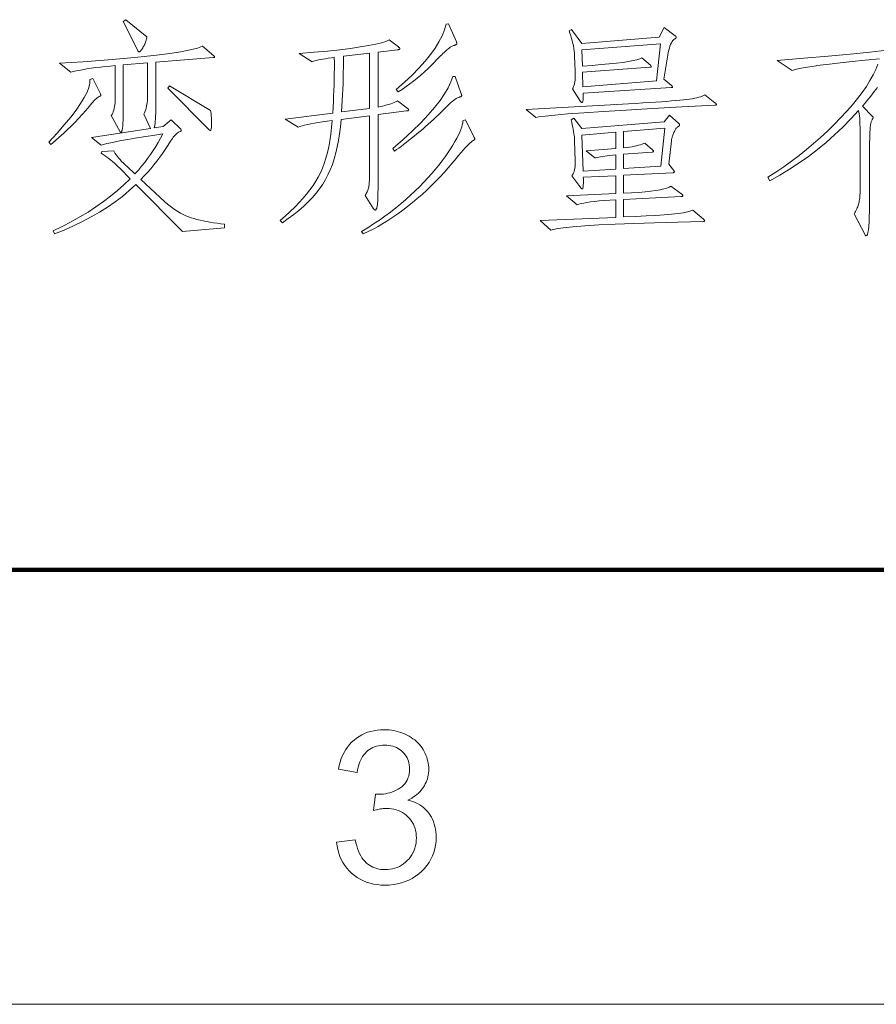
# Model space of a CAD drawing. Extents: x 0 to 1189, y 0 to 841.
# Tile 51 of 132: x 177 to 197, y 10 to 33. Entities that reach past the tile are written whole.
import ezdxf

# ---------------------------------------------------------------- set-up
doc = ezdxf.new("R2010")
doc.units = 0

msp = doc.modelspace()

# ---------------------------------------------------------------- linework, layer by layer
at = {"color": 7, "lineweight": 100}
msp.add_line((20, 20), (1169, 20), dxfattribs=at)
at = {"color": 7, "lineweight": 13}
msp.add_line((10, 10), (1179, 10), dxfattribs=at)
for points in [[(180.262, 32.266), (180.258, 32.242), (180.252, 32.218), (180.246, 32.194), (180.239, 32.171), (180.231, 32.147), (180.222, 32.124), (180.212, 32.101), (180.202, 32.079), (180.19, 32.056), (180.178, 32.034), (180.166, 32.013), (180.154, 31.994), (180.144, 31.977), (180.134, 31.963), (180.125, 31.951), (180.116, 31.941), (180.109, 31.933), (180.102, 31.928), (180.096, 31.924), (180.091, 31.923), (180.086, 31.923), (180.082, 31.924), (180.077, 31.926), (180.073, 31.928), (180.069, 31.931), (180.065, 31.934), (180.062, 31.939), (180.058, 31.943), (180.055, 31.949), (180.051, 31.955), (179.719, 32.62), (179.777, 32.662)], [(187.384, 32.155), (187.386, 32.15), (187.388, 32.145), (187.389, 32.14), (187.391, 32.135), (187.392, 32.13), (187.393, 32.126), (187.393, 32.121), (187.394, 32.116), (187.394, 32.112), (187.394, 32.108), (187.394, 32.104), (187.392, 32.1), (187.389, 32.096), (187.384, 32.092), (187.379, 32.088), (187.372, 32.084), (187.363, 32.081), (187.354, 32.077), (187.343, 32.074), (187.331, 32.071), (187.318, 32.067), (187.304, 32.062), (187.29, 32.055), (187.274, 32.047), (187.258, 32.038), (187.242, 32.027), (187.224, 32.015), (187.206, 32.002), (187.187, 31.987), (187.167, 31.971), (187.146, 31.953), (187.124, 31.932), (187.099, 31.909), (187.073, 31.884), (187.045, 31.857), (187.015, 31.827), (186.983, 31.795), (186.95, 31.761), (186.914, 31.724), (186.877, 31.686), (186.802, 31.608), (186.725, 31.533), (186.647, 31.46), (186.566, 31.388), (186.484, 31.319), (186.399, 31.251), (186.313, 31.185), (186.225, 31.121), (186.135, 31.059), (186.043, 30.999), (186.001, 31.057), (186.192, 31.225), (186.366, 31.389), (186.523, 31.55), (186.663, 31.706), (186.786, 31.858), (186.892, 32.007), (186.981, 32.151), (187.053, 32.292), (187.108, 32.429), (187.146, 32.562), (187.204, 32.567)], [(192.42, 32.293), (192.424, 32.289), (192.428, 32.286), (192.431, 32.283), (192.434, 32.28), (192.436, 32.276), (192.438, 32.273), (192.439, 32.269), (192.44, 32.266), (192.441, 32.262), (192.441, 32.258), (192.441, 32.255), (192.44, 32.251), (192.438, 32.247), (192.436, 32.243), (192.433, 32.239), (192.43, 32.235), (192.426, 32.231), (192.421, 32.227), (192.416, 32.223), (192.41, 32.219), (192.388, 32.204), (192.367, 32.183), (192.348, 32.158), (192.33, 32.128), (192.313, 32.093), (192.297, 32.053), (192.283, 32.008), (192.269, 31.959), (192.257, 31.904), (192.246, 31.844), (192.156, 31.295), (192.336, 31.147), (192.34, 31.143), (192.343, 31.139), (192.346, 31.135), (192.349, 31.131), (192.351, 31.128), (192.353, 31.125), (192.355, 31.121), (192.356, 31.118), (192.357, 31.115), (192.357, 31.113), (192.356, 31.11), (192.355, 31.108), (192.354, 31.106), (192.352, 31.104), (192.349, 31.103), (192.345, 31.102), (192.341, 31.101), (192.336, 31.1), (192.331, 31.1), (192.325, 31.1), (190.298, 30.973), (190.3, 30.932), (190.3, 30.895), (190.3, 30.862), (190.299, 30.834), (190.297, 30.811), (190.293, 30.791), (190.289, 30.776), (190.284, 30.765), (190.278, 30.759), (190.271, 30.756), (190.268, 30.757), (190.265, 30.757), (190.262, 30.759), (190.259, 30.761), (190.256, 30.763), (190.253, 30.766), (190.249, 30.769), (190.246, 30.773), (190.243, 30.778), (190.24, 30.783), (190.055, 31.068), (190.069, 31.094), (190.081, 31.123), (190.092, 31.156), (190.101, 31.192), (190.108, 31.232), (190.113, 31.274), (190.117, 31.321), (190.119, 31.37), (190.12, 31.423), (190.118, 31.48), (190.103, 31.833), (190.098, 31.888), (190.092, 31.944), (190.085, 32), (190.075, 32.057), (190.063, 32.114), (190.049, 32.172), (190.034, 32.231), (190.016, 32.289), (189.997, 32.349), (189.976, 32.409), (190.029, 32.435), (190.266, 32.113), (192.051, 32.261), (192.167, 32.483)], [(186.254, 30.624), (186.26, 30.62), (186.266, 30.616), (186.27, 30.612), (186.274, 30.608), (186.278, 30.604), (186.281, 30.6), (186.283, 30.596), (186.285, 30.592), (186.286, 30.589), (186.286, 30.585), (186.285, 30.581), (186.284, 30.578), (186.282, 30.575), (186.278, 30.572), (186.274, 30.57), (186.269, 30.567), (186.263, 30.565), (186.255, 30.564), (186.247, 30.562), (186.238, 30.561), (185.584, 30.477), (185.584, 29.094), (185.584, 28.975), (185.583, 28.867), (185.582, 28.77), (185.58, 28.683), (185.578, 28.606), (185.576, 28.54), (185.573, 28.484), (185.57, 28.438), (185.567, 28.403), (185.563, 28.378), (185.558, 28.36), (185.554, 28.343), (185.55, 28.328), (185.546, 28.316), (185.541, 28.305), (185.537, 28.296), (185.533, 28.289), (185.529, 28.284), (185.525, 28.282), (185.52, 28.281), (185.516, 28.281), (185.512, 28.282), (185.508, 28.283), (185.503, 28.286), (185.499, 28.288), (185.495, 28.292), (185.491, 28.296), (185.487, 28.301), (185.482, 28.306), (185.478, 28.312), (185.283, 28.613), (185.296, 28.633), (185.308, 28.654), (185.319, 28.675), (185.33, 28.697), (185.339, 28.719), (185.347, 28.741), (185.354, 28.764), (185.361, 28.787), (185.366, 28.811), (185.37, 28.835), (185.373, 28.861), (185.377, 28.891), (185.379, 28.925), (185.382, 28.962), (185.384, 29.004), (185.385, 29.049), (185.387, 29.098), (185.388, 29.151), (185.388, 29.207), (185.388, 29.268), (185.388, 30.45), (184.729, 30.366), (184.714, 30.199), (184.696, 30.038), (184.672, 29.884), (184.644, 29.736), (184.61, 29.595), (184.572, 29.46), (184.53, 29.331), (184.482, 29.209), (184.429, 29.092), (184.372, 28.983), (184.309, 28.877), (184.237, 28.772), (184.158, 28.669), (184.071, 28.568), (183.976, 28.468), (183.873, 28.369), (183.762, 28.272), (183.643, 28.177), (183.517, 28.083), (183.382, 27.99), (183.33, 28.043), (183.449, 28.146), (183.56, 28.248), (183.665, 28.35), (183.763, 28.451), (183.854, 28.55), (183.938, 28.65), (184.015, 28.748), (184.085, 28.845), (184.147, 28.942), (184.203, 29.038), (184.254, 29.137), (184.3, 29.243), (184.342, 29.356), (184.381, 29.476), (184.415, 29.602), (184.446, 29.736), (184.472, 29.876), (184.495, 30.024), (184.513, 30.178), (184.528, 30.339), (184.413, 30.325), (184.306, 30.31), (184.207, 30.295), (184.116, 30.279), (184.033, 30.264), (183.958, 30.249), (183.892, 30.233), (183.834, 30.218), (183.783, 30.202), (183.741, 30.186), (183.446, 30.376), (184.538, 30.514), (184.546, 30.645), (184.553, 30.776), (184.56, 30.906), (184.565, 31.036), (184.569, 31.164), (184.572, 31.292), (184.574, 31.419), (184.576, 31.546), (184.576, 31.671), (184.575, 31.796), (184.503, 31.786), (184.435, 31.775), (184.372, 31.765), (184.314, 31.755), (184.26, 31.745), (184.211, 31.735), (184.167, 31.725), (184.128, 31.715), (184.093, 31.706), (184.063, 31.696), (183.768, 31.881), (184.108, 31.911), (184.418, 31.941), (184.699, 31.971), (184.95, 32.002), (185.172, 32.034), (185.364, 32.066), (185.527, 32.098), (185.66, 32.131), (185.763, 32.164), (185.837, 32.198), (186.048, 32.034), (186.055, 32.029), (186.062, 32.024), (186.067, 32.019), (186.072, 32.015), (186.076, 32.01), (186.079, 32.006), (186.082, 32.002), (186.084, 31.998), (186.085, 31.995), (186.085, 31.992), (186.085, 31.989), (186.083, 31.986), (186.08, 31.983), (186.077, 31.981), (186.072, 31.979), (186.066, 31.976), (186.059, 31.975), (186.051, 31.973), (186.042, 31.972), (186.032, 31.971), (185.584, 31.918), (185.584, 30.651), (185.636, 30.662), (185.686, 30.673), (185.735, 30.686), (185.782, 30.699), (185.828, 30.713), (185.872, 30.727), (185.914, 30.743), (185.955, 30.759), (185.995, 30.776), (186.032, 30.793)], [(182.052, 27.869), (181.081, 27.79), (180.009, 28.867), (179.857, 28.729), (179.698, 28.596), (179.53, 28.469), (179.354, 28.348), (179.171, 28.232), (178.98, 28.121), (178.78, 28.015), (178.573, 27.915), (178.358, 27.821), (178.135, 27.732), (178.103, 27.8), (178.317, 27.903), (178.522, 28.01), (178.72, 28.121), (178.909, 28.235), (179.09, 28.353), (179.264, 28.475), (179.429, 28.6), (179.587, 28.729), (179.736, 28.862), (179.877, 28.998), (179.64, 29.241), (179.598, 29.282), (179.557, 29.321), (179.515, 29.359), (179.472, 29.396), (179.43, 29.431), (179.387, 29.466), (179.344, 29.499), (179.3, 29.53), (179.256, 29.561), (179.212, 29.59), (179.228, 29.632), (179.502, 29.643), (179.517, 29.613), (179.535, 29.582), (179.557, 29.549), (179.583, 29.515), (179.612, 29.479), (179.645, 29.441), (179.681, 29.402), (179.722, 29.36), (179.766, 29.318), (179.814, 29.273), (179.988, 29.115), (180.066, 29.201), (180.14, 29.288), (180.212, 29.377), (180.28, 29.467), (180.346, 29.558), (180.408, 29.651), (180.467, 29.744), (180.523, 29.839), (180.577, 29.936), (180.627, 30.033), (180.397, 29.998), (180.187, 29.965), (179.996, 29.935), (179.825, 29.906), (179.674, 29.879), (179.542, 29.854), (179.43, 29.831), (179.338, 29.81), (179.265, 29.791), (179.212, 29.775), (178.99, 29.954), (180.347, 30.16), (180.194, 30.487), (180.21, 30.521), (180.224, 30.555), (180.237, 30.592), (180.248, 30.629), (180.257, 30.668), (180.265, 30.708), (180.271, 30.75), (180.275, 30.793), (180.277, 30.837), (180.278, 30.883), (180.278, 31.67), (179.719, 31.622), (179.719, 30.741), (179.719, 30.643), (179.718, 30.555), (179.717, 30.475), (179.716, 30.403), (179.714, 30.34), (179.712, 30.285), (179.71, 30.239), (179.707, 30.202), (179.704, 30.173), (179.7, 30.152), (179.697, 30.136), (179.693, 30.123), (179.689, 30.11), (179.686, 30.1), (179.682, 30.091), (179.679, 30.083), (179.676, 30.077), (179.672, 30.073), (179.669, 30.071), (179.666, 30.07), (179.663, 30.07), (179.66, 30.071), (179.657, 30.071), (179.655, 30.072), (179.653, 30.073), (179.651, 30.074), (179.649, 30.075), (179.647, 30.077), (179.646, 30.079), (179.645, 30.081), (179.444, 30.456), (179.461, 30.482), (179.477, 30.512), (179.49, 30.545), (179.502, 30.581), (179.512, 30.619), (179.52, 30.661), (179.526, 30.705), (179.53, 30.753), (179.533, 30.803), (179.534, 30.857), (179.534, 31.606), (179.416, 31.596), (179.302, 31.585), (179.192, 31.573), (179.085, 31.559), (178.981, 31.544), (178.881, 31.528), (178.784, 31.511), (178.691, 31.493), (178.601, 31.474), (178.515, 31.453), (178.251, 31.659), (178.791, 31.695), (179.283, 31.732), (179.729, 31.77), (180.129, 31.808), (180.482, 31.847), (180.788, 31.886), (181.047, 31.926), (181.26, 31.967), (181.426, 32.008), (181.545, 32.05), (181.804, 31.833), (181.807, 31.83), (181.81, 31.827), (181.812, 31.824), (181.814, 31.821), (181.816, 31.818), (181.817, 31.815), (181.818, 31.812), (181.819, 31.81), (181.82, 31.807), (181.82, 31.804), (181.819, 31.802), (181.818, 31.8), (181.817, 31.798), (181.815, 31.796), (181.812, 31.794), (181.808, 31.793), (181.804, 31.792), (181.799, 31.792), (181.794, 31.791), (181.788, 31.791), (180.468, 31.686), (180.468, 30.767), (180.468, 30.675), (180.467, 30.589), (180.465, 30.512), (180.462, 30.441), (180.459, 30.378), (180.455, 30.322), (180.45, 30.273), (180.445, 30.231), (180.438, 30.197), (180.431, 30.17), (180.637, 30.202), (180.822, 30.355), (181.044, 30.139), (181.046, 30.137), (181.048, 30.134), (181.049, 30.132), (181.05, 30.13), (181.052, 30.128), (181.053, 30.125), (181.053, 30.123), (181.054, 30.12), (181.054, 30.118), (181.054, 30.115), (181.054, 30.112), (181.053, 30.11), (181.052, 30.107), (181.051, 30.105), (181.049, 30.102), (181.047, 30.1), (181.044, 30.098), (181.041, 30.096), (181.037, 30.093), (181.033, 30.091), (181.009, 30.079), (180.985, 30.065), (180.962, 30.049), (180.939, 30.03), (180.916, 30.008), (180.893, 29.984), (180.871, 29.958), (180.849, 29.929), (180.827, 29.898), (180.806, 29.864), (180.747, 29.77), (180.686, 29.677), (180.623, 29.585), (180.558, 29.495), (180.491, 29.406), (180.422, 29.319), (180.351, 29.233), (180.277, 29.148), (180.202, 29.065), (180.125, 28.983), (180.679, 28.471), (180.738, 28.418), (180.797, 28.37), (180.856, 28.324), (180.916, 28.283), (180.976, 28.244), (181.036, 28.209), (181.098, 28.178), (181.159, 28.15), (181.221, 28.125), (181.284, 28.104), (181.348, 28.085), (181.415, 28.066), (181.485, 28.049), (181.558, 28.033), (181.633, 28.017), (181.711, 28.003), (181.792, 27.989), (181.876, 27.976), (181.963, 27.964), (182.052, 27.953)], [(192.082, 32.103), (190.266, 31.965), (190.282, 31.596), (190.509, 31.611), (190.715, 31.627), (190.902, 31.644), (191.068, 31.662), (191.215, 31.68), (191.342, 31.7), (191.449, 31.72), (191.536, 31.741), (191.602, 31.763), (191.649, 31.786), (191.85, 31.612), (191.853, 31.609), (191.856, 31.607), (191.858, 31.605), (191.86, 31.602), (191.862, 31.6), (191.863, 31.597), (191.864, 31.594), (191.865, 31.591), (191.866, 31.588), (191.866, 31.585), (191.865, 31.582), (191.865, 31.58), (191.863, 31.577), (191.861, 31.575), (191.858, 31.573), (191.854, 31.572), (191.85, 31.571), (191.845, 31.57), (191.84, 31.57), (191.834, 31.569), (190.287, 31.453), (190.293, 31.115), (191.987, 31.253)], [(185.388, 30.619), (185.388, 31.891), (184.787, 31.823), (184.786, 31.697), (184.785, 31.57), (184.782, 31.443), (184.779, 31.316), (184.775, 31.188), (184.769, 31.059), (184.763, 30.93), (184.756, 30.801), (184.748, 30.671), (184.739, 30.54)], [(179.196, 30.957), (179.197, 30.954), (179.198, 30.951), (179.199, 30.947), (179.199, 30.944), (179.2, 30.941), (179.201, 30.937), (179.201, 30.934), (179.201, 30.93), (179.201, 30.926), (179.201, 30.923), (179.201, 30.919), (179.201, 30.916), (179.199, 30.913), (179.198, 30.91), (179.196, 30.908), (179.194, 30.905), (179.191, 30.903), (179.188, 30.902), (179.184, 30.9), (179.18, 30.899), (179.163, 30.892), (179.143, 30.881), (179.122, 30.867), (179.1, 30.849), (179.076, 30.828), (179.05, 30.803), (179.023, 30.774), (178.994, 30.742), (178.964, 30.706), (178.932, 30.667), (178.855, 30.573), (178.775, 30.481), (178.693, 30.39), (178.609, 30.301), (178.522, 30.213), (178.432, 30.126), (178.341, 30.04), (178.246, 29.955), (178.15, 29.872), (178.051, 29.79), (178.008, 29.843), (178.196, 30.048), (178.363, 30.239), (178.51, 30.416), (178.635, 30.581), (178.739, 30.731), (178.823, 30.869), (178.886, 30.993), (178.927, 31.103), (178.948, 31.201), (178.948, 31.284), (179.022, 31.305)], [(187.495, 30.957), (187.497, 30.953), (187.499, 30.949), (187.5, 30.944), (187.501, 30.94), (187.503, 30.936), (187.504, 30.932), (187.504, 30.927), (187.505, 30.923), (187.505, 30.919), (187.505, 30.915), (187.505, 30.911), (187.504, 30.907), (187.501, 30.903), (187.499, 30.9), (187.495, 30.896), (187.49, 30.893), (187.485, 30.89), (187.478, 30.888), (187.471, 30.885), (187.463, 30.883), (187.438, 30.875), (187.41, 30.862), (187.38, 30.846), (187.349, 30.825), (187.315, 30.8), (187.278, 30.771), (187.24, 30.738), (187.2, 30.701), (187.157, 30.659), (187.112, 30.614), (187.065, 30.566), (187.016, 30.517), (186.964, 30.467), (186.911, 30.416), (186.855, 30.364), (186.797, 30.311), (186.736, 30.257), (186.674, 30.202), (186.609, 30.146), (186.542, 30.089), (186.475, 30.032), (186.41, 29.978), (186.346, 29.927), (186.285, 29.878), (186.226, 29.832), (186.168, 29.788), (186.113, 29.747), (186.06, 29.708), (186.008, 29.671), (185.959, 29.637), (185.922, 29.695), (186.157, 29.903), (186.37, 30.101), (186.562, 30.29), (186.732, 30.47), (186.881, 30.64), (187.008, 30.801), (187.113, 30.953), (187.197, 31.096), (187.259, 31.229), (187.299, 31.353), (187.357, 31.353)], [(181.73, 30.572), (181.734, 30.538), (181.738, 30.505), (181.741, 30.474), (181.744, 30.444), (181.746, 30.416), (181.748, 30.389), (181.749, 30.364), (181.75, 30.34), (181.751, 30.318), (181.751, 30.297), (181.751, 30.262), (181.75, 30.231), (181.748, 30.203), (181.746, 30.179), (181.743, 30.159), (181.74, 30.142), (181.736, 30.129), (181.731, 30.12), (181.725, 30.114), (181.719, 30.112), (181.718, 30.113), (181.717, 30.113), (181.715, 30.114), (181.714, 30.115), (181.712, 30.116), (181.709, 30.118), (181.707, 30.12), (181.704, 30.123), (181.701, 30.125), (181.698, 30.128), (180.748, 31.089), (180.785, 31.142)], [(193.333, 30.751), (193.339, 30.747), (193.345, 30.743), (193.349, 30.739), (193.354, 30.735), (193.357, 30.731), (193.36, 30.727), (193.362, 30.723), (193.364, 30.719), (193.365, 30.715), (193.365, 30.712), (193.365, 30.708), (193.364, 30.705), (193.362, 30.702), (193.359, 30.7), (193.356, 30.698), (193.352, 30.696), (193.347, 30.695), (193.341, 30.694), (193.335, 30.693), (193.328, 30.693), (192.573, 30.653), (191.895, 30.616), (191.292, 30.581), (190.766, 30.549), (190.316, 30.519), (189.943, 30.492), (189.645, 30.467), (189.424, 30.445), (189.279, 30.425), (189.21, 30.408), (188.989, 30.593), (191.343, 30.725), (191.514, 30.735), (191.676, 30.745), (191.827, 30.755), (191.968, 30.765), (192.099, 30.774), (192.221, 30.783), (192.332, 30.792), (192.433, 30.801), (192.524, 30.809), (192.605, 30.817), (192.678, 30.825), (192.746, 30.834), (192.809, 30.844), (192.866, 30.854), (192.918, 30.865), (192.964, 30.877), (193.005, 30.889), (193.041, 30.902), (193.071, 30.916), (193.096, 30.931)], [(193.069, 28.069), (193.074, 28.065), (193.079, 28.061), (193.083, 28.057), (193.086, 28.053), (193.089, 28.05), (193.092, 28.046), (193.093, 28.042), (193.095, 28.039), (193.096, 28.036), (193.096, 28.032), (193.095, 28.029), (193.094, 28.027), (193.092, 28.024), (193.09, 28.022), (193.087, 28.021), (193.082, 28.019), (193.078, 28.018), (193.072, 28.017), (193.066, 28.017), (193.059, 28.017), (192.476, 28.004), (191.944, 27.99), (191.465, 27.975), (191.037, 27.957), (190.661, 27.939), (190.337, 27.918), (190.064, 27.896), (189.844, 27.873), (189.676, 27.848), (189.559, 27.821), (189.311, 28.043), (191.053, 28.112), (191.053, 28.518), (190.914, 28.509), (190.786, 28.5), (190.669, 28.49), (190.564, 28.479), (190.469, 28.468), (190.386, 28.456), (190.314, 28.443), (190.254, 28.43), (190.204, 28.416), (190.166, 28.402), (189.918, 28.608), (191.053, 28.661), (191.053, 29.072), (190.303, 29.035), (190.305, 28.984), (190.305, 28.939), (190.305, 28.898), (190.304, 28.863), (190.302, 28.834), (190.299, 28.809), (190.295, 28.79), (190.29, 28.777), (190.284, 28.769), (190.277, 28.766), (190.275, 28.766), (190.272, 28.767), (190.269, 28.769), (190.267, 28.77), (190.264, 28.773), (190.26, 28.776), (190.257, 28.779), (190.253, 28.783), (190.249, 28.788), (190.245, 28.793), (190.039, 29.072), (190.056, 29.094), (190.071, 29.118), (190.084, 29.145), (190.095, 29.175), (190.104, 29.208), (190.111, 29.244), (190.116, 29.283), (190.119, 29.324), (190.12, 29.368), (190.118, 29.416), (190.103, 29.88), (190.101, 29.918), (190.098, 29.958), (190.093, 30), (190.087, 30.045), (190.08, 30.091), (190.072, 30.14), (190.062, 30.19), (190.05, 30.243), (190.037, 30.298), (190.023, 30.355), (190.087, 30.392), (190.271, 30.155), (192.167, 30.313), (192.288, 30.461), (192.499, 30.276), (192.503, 30.272), (192.507, 30.268), (192.51, 30.264), (192.513, 30.26), (192.515, 30.256), (192.517, 30.252), (192.518, 30.248), (192.52, 30.244), (192.52, 30.24), (192.52, 30.236), (192.52, 30.233), (192.519, 30.229), (192.517, 30.225), (192.514, 30.221), (192.51, 30.217), (192.505, 30.213), (192.5, 30.209), (192.493, 30.205), (192.486, 30.201), (192.478, 30.197), (192.47, 30.192), (192.461, 30.185), (192.452, 30.176), (192.443, 30.166), (192.435, 30.154), (192.426, 30.14), (192.416, 30.125), (192.407, 30.107), (192.398, 30.088), (192.388, 30.067), (192.379, 30.046), (192.371, 30.025), (192.363, 30.005), (192.356, 29.985), (192.35, 29.965), (192.345, 29.946), (192.34, 29.928), (192.336, 29.91), (192.333, 29.892), (192.33, 29.875), (192.272, 29.336), (192.383, 29.194), (192.386, 29.189), (192.389, 29.184), (192.391, 29.179), (192.393, 29.175), (192.395, 29.171), (192.396, 29.167), (192.398, 29.163), (192.398, 29.16), (192.399, 29.157), (192.399, 29.154), (192.399, 29.152), (192.397, 29.149), (192.396, 29.147), (192.393, 29.146), (192.39, 29.144), (192.386, 29.143), (192.381, 29.142), (192.375, 29.142), (192.369, 29.141), (192.362, 29.141), (191.232, 29.083), (191.232, 28.666), (191.413, 28.676), (191.578, 28.688), (191.727, 28.701), (191.859, 28.715), (191.975, 28.731), (192.075, 28.748), (192.159, 28.766), (192.227, 28.786), (192.279, 28.807), (192.314, 28.83), (192.568, 28.65), (192.573, 28.646), (192.577, 28.642), (192.581, 28.638), (192.585, 28.634), (192.588, 28.63), (192.59, 28.626), (192.592, 28.622), (192.593, 28.618), (192.594, 28.614), (192.594, 28.61), (192.594, 28.607), (192.593, 28.604), (192.591, 28.601), (192.588, 28.599), (192.585, 28.597), (192.581, 28.595), (192.576, 28.594), (192.571, 28.593), (192.564, 28.592), (192.557, 28.592), (191.232, 28.523), (191.232, 28.122), (191.502, 28.132), (191.747, 28.144), (191.968, 28.156), (192.164, 28.17), (192.336, 28.186), (192.483, 28.202), (192.605, 28.22), (192.704, 28.239), (192.777, 28.259), (192.827, 28.281)], [(187.796, 29.949), (187.798, 29.946), (187.799, 29.942), (187.801, 29.939), (187.802, 29.936), (187.804, 29.933), (187.805, 29.93), (187.805, 29.927), (187.806, 29.923), (187.806, 29.92), (187.806, 29.917), (187.806, 29.914), (187.805, 29.91), (187.803, 29.907), (187.8, 29.904), (187.797, 29.9), (187.793, 29.896), (187.788, 29.892), (187.783, 29.888), (187.776, 29.884), (187.769, 29.88), (187.747, 29.866), (187.722, 29.847), (187.692, 29.821), (187.659, 29.789), (187.621, 29.751), (187.58, 29.707), (187.536, 29.656), (187.487, 29.6), (187.435, 29.537), (187.379, 29.468), (187.289, 29.358), (187.196, 29.25), (187.102, 29.144), (187.005, 29.04), (186.905, 28.937), (186.804, 28.836), (186.7, 28.738), (186.593, 28.641), (186.484, 28.545), (186.373, 28.452), (186.26, 28.362), (186.148, 28.275), (186.035, 28.193), (185.922, 28.115), (185.809, 28.041), (185.695, 27.971), (185.582, 27.905), (185.468, 27.843), (185.355, 27.785), (185.241, 27.732), (185.204, 27.79), (185.343, 27.875), (185.479, 27.962), (185.612, 28.051), (185.74, 28.142), (185.865, 28.234), (185.987, 28.329), (186.105, 28.425), (186.219, 28.523), (186.329, 28.622), (186.436, 28.724), (186.539, 28.826), (186.637, 28.926), (186.73, 29.026), (186.818, 29.124), (186.901, 29.221), (186.98, 29.317), (187.054, 29.411), (187.123, 29.504), (187.187, 29.597), (187.247, 29.687), (187.301, 29.775), (187.349, 29.858), (187.392, 29.935), (187.429, 30.008), (187.46, 30.075), (187.486, 30.137), (187.506, 30.194), (187.52, 30.246), (187.529, 30.292), (187.532, 30.334), (187.59, 30.355)], [(192.183, 30.165), (191.232, 30.086), (191.232, 29.711), (191.301, 29.72), (191.365, 29.729), (191.425, 29.739), (191.48, 29.749), (191.531, 29.76), (191.577, 29.771), (191.619, 29.783), (191.656, 29.796), (191.689, 29.809), (191.718, 29.822), (191.897, 29.664), (191.901, 29.66), (191.905, 29.657), (191.908, 29.654), (191.911, 29.651), (191.913, 29.648), (191.915, 29.645), (191.917, 29.641), (191.918, 29.638), (191.918, 29.635), (191.919, 29.632), (191.918, 29.629), (191.917, 29.626), (191.916, 29.624), (191.913, 29.622), (191.911, 29.62), (191.907, 29.619), (191.903, 29.618), (191.898, 29.617), (191.893, 29.616), (191.887, 29.616), (191.232, 29.569), (191.232, 29.236), (192.087, 29.289)], [(191.053, 29.225), (191.053, 29.553), (190.981, 29.545), (190.915, 29.538), (190.854, 29.531), (190.798, 29.523), (190.747, 29.516), (190.701, 29.508), (190.66, 29.501), (190.624, 29.494), (190.593, 29.486), (190.567, 29.479), (190.372, 29.643), (191.053, 29.695), (191.053, 30.07), (190.266, 30.007), (190.303, 29.178)], [(184.627, 13.729), (185.057, 13.786), (185.073, 13.715), (185.09, 13.648), (185.11, 13.585), (185.132, 13.527), (185.157, 13.472), (185.183, 13.421), (185.211, 13.375), (185.242, 13.332), (185.274, 13.294), (185.309, 13.26), (185.345, 13.229), (185.383, 13.202), (185.422, 13.178), (185.463, 13.157), (185.506, 13.139), (185.55, 13.124), (185.596, 13.113), (185.643, 13.105), (185.692, 13.1), (185.742, 13.099), (185.802, 13.101), (185.859, 13.107), (185.915, 13.117), (185.969, 13.132), (186.021, 13.151), (186.072, 13.174), (186.12, 13.202), (186.167, 13.233), (186.211, 13.269), (186.254, 13.309), (186.294, 13.352), (186.329, 13.397), (186.361, 13.444), (186.388, 13.493), (186.411, 13.544), (186.429, 13.597), (186.444, 13.652), (186.455, 13.709), (186.461, 13.768), (186.463, 13.829), (186.461, 13.887), (186.455, 13.943), (186.445, 13.997), (186.432, 14.049), (186.415, 14.099), (186.393, 14.147), (186.368, 14.193), (186.339, 14.236), (186.306, 14.278), (186.269, 14.317), (186.23, 14.354), (186.188, 14.387), (186.144, 14.415), (186.098, 14.44), (186.05, 14.462), (186, 14.479), (185.947, 14.492), (185.893, 14.502), (185.836, 14.508), (185.778, 14.51), (185.753, 14.509), (185.727, 14.508), (185.699, 14.505), (185.671, 14.502), (185.641, 14.498), (185.61, 14.492), (185.578, 14.486), (185.545, 14.479), (185.51, 14.471), (185.474, 14.462), (185.522, 14.839), (185.531, 14.838), (185.539, 14.837), (185.546, 14.837), (185.554, 14.836), (185.561, 14.835), (185.568, 14.835), (185.574, 14.835), (185.58, 14.834), (185.586, 14.834), (185.591, 14.834), (185.646, 14.836), (185.699, 14.84), (185.751, 14.847), (185.802, 14.857), (185.852, 14.87), (185.901, 14.886), (185.949, 14.904), (185.996, 14.926), (186.041, 14.95), (186.086, 14.977), (186.127, 15.008), (186.165, 15.041), (186.198, 15.077), (186.226, 15.117), (186.25, 15.16), (186.27, 15.205), (186.286, 15.254), (186.297, 15.306), (186.303, 15.361), (186.305, 15.419), (186.304, 15.466), (186.299, 15.51), (186.291, 15.554), (186.28, 15.595), (186.265, 15.635), (186.248, 15.674), (186.227, 15.71), (186.203, 15.745), (186.176, 15.779), (186.145, 15.811), (186.112, 15.84), (186.078, 15.867), (186.041, 15.89), (186.002, 15.91), (185.962, 15.927), (185.92, 15.941), (185.876, 15.952), (185.83, 15.96), (185.782, 15.964), (185.732, 15.966), (185.683, 15.964), (185.635, 15.96), (185.589, 15.952), (185.545, 15.941), (185.503, 15.927), (185.462, 15.909), (185.422, 15.889), (185.385, 15.865), (185.349, 15.838), (185.314, 15.808), (185.282, 15.775), (185.252, 15.739), (185.225, 15.7), (185.2, 15.657), (185.177, 15.611), (185.157, 15.563), (185.139, 15.511), (185.124, 15.455), (185.11, 15.397), (185.1, 15.336), (184.67, 15.412), (184.688, 15.496), (184.709, 15.577), (184.735, 15.654), (184.765, 15.727), (184.799, 15.795), (184.837, 15.861), (184.878, 15.922), (184.924, 15.979), (184.974, 16.032), (185.028, 16.082), (185.085, 16.127), (185.145, 16.167), (185.208, 16.203), (185.273, 16.234), (185.341, 16.26), (185.412, 16.281), (185.486, 16.298), (185.562, 16.31), (185.641, 16.317), (185.723, 16.319), (185.78, 16.318), (185.836, 16.314), (185.891, 16.308), (185.945, 16.3), (185.998, 16.288), (186.05, 16.275), (186.102, 16.259), (186.152, 16.241), (186.202, 16.22), (186.25, 16.196), (186.297, 16.171), (186.342, 16.144), (186.385, 16.114), (186.425, 16.084), (186.463, 16.051), (186.499, 16.017), (186.532, 15.98), (186.564, 15.942), (186.593, 15.902), (186.619, 15.861), (186.644, 15.818), (186.665, 15.775), (186.684, 15.731), (186.701, 15.687), (186.715, 15.642), (186.727, 15.596), (186.735, 15.551), (186.742, 15.504), (186.746, 15.457), (186.747, 15.41), (186.746, 15.365), (186.742, 15.321), (186.736, 15.277), (186.727, 15.235), (186.717, 15.193), (186.703, 15.152), (186.687, 15.112), (186.669, 15.073), (186.648, 15.034), (186.625, 14.997), (186.6, 14.96), (186.572, 14.925), (186.542, 14.892), (186.509, 14.86), (186.474, 14.829), (186.437, 14.801), (186.397, 14.773), (186.356, 14.748), (186.311, 14.723), (186.265, 14.701), (186.325, 14.685), (186.383, 14.666), (186.438, 14.644), (186.491, 14.619), (186.54, 14.59), (186.587, 14.559), (186.631, 14.525), (186.673, 14.487), (186.711, 14.447), (186.747, 14.403), (186.78, 14.357), (186.809, 14.309), (186.835, 14.258), (186.857, 14.205), (186.876, 14.149), (186.891, 14.092), (186.903, 14.032), (186.912, 13.97), (186.917, 13.905), (186.919, 13.839), (186.916, 13.748), (186.906, 13.661), (186.889, 13.576), (186.865, 13.494), (186.835, 13.415), (186.799, 13.339), (186.755, 13.265), (186.705, 13.195), (186.648, 13.127), (186.585, 13.062), (186.516, 13.001), (186.444, 12.947), (186.368, 12.899), (186.289, 12.858), (186.206, 12.823), (186.12, 12.794), (186.03, 12.772), (185.937, 12.756), (185.84, 12.746), (185.739, 12.743), (185.649, 12.746), (185.561, 12.754), (185.477, 12.768), (185.396, 12.787), (185.318, 12.811), (185.243, 12.842), (185.171, 12.877), (185.102, 12.919), (185.037, 12.965), (184.974, 13.017), (184.916, 13.074), (184.863, 13.134), (184.815, 13.197), (184.773, 13.263), (184.735, 13.333), (184.703, 13.405), (184.676, 13.481), (184.655, 13.561), (184.638, 13.643)]]:
    msp.add_lwpolyline(points, close=True, dxfattribs=at)
for points in [[(197.118, 31.759), (196.788, 31.728), (196.486, 31.698), (196.212, 31.669), (195.968, 31.64), (195.752, 31.613), (195.566, 31.586), (195.408, 31.561), (195.279, 31.536), (195.179, 31.513), (195.107, 31.49), (194.764, 31.722), (195.379, 31.773), (195.939, 31.822), (196.443, 31.87), (196.892, 31.917), (197.286, 31.963)], [(197.069, 31.098), (197.034, 31.053), (196.997, 31.006), (196.958, 30.957), (196.917, 30.905), (196.873, 30.851), (196.827, 30.794), (196.778, 30.734), (196.728, 30.672), (196.96, 30.434), (196.962, 30.432), (196.964, 30.43), (196.965, 30.428), (196.967, 30.425), (196.968, 30.423), (196.969, 30.42), (196.97, 30.417), (196.97, 30.414), (196.97, 30.411), (196.971, 30.408), (196.97, 30.405), (196.97, 30.401), (196.969, 30.397), (196.967, 30.393), (196.965, 30.388), (196.963, 30.383), (196.96, 30.378), (196.957, 30.373), (196.953, 30.367), (196.949, 30.36), (196.938, 30.34), (196.929, 30.313), (196.92, 30.278), (196.912, 30.236), (196.906, 30.188), (196.901, 30.132), (196.897, 30.069), (196.894, 29.999), (196.892, 29.922), (196.891, 29.838), (196.891, 28.581), (196.891, 28.411), (196.888, 28.258), (196.884, 28.124), (196.879, 28.007), (196.872, 27.908), (196.863, 27.828), (196.853, 27.765), (196.841, 27.72), (196.827, 27.693), (196.812, 27.684), (196.81, 27.684), (196.808, 27.685), (196.805, 27.686), (196.803, 27.688), (196.8, 27.691), (196.798, 27.694), (196.795, 27.697), (196.792, 27.701), (196.789, 27.705), (196.786, 27.71), (196.532, 28.196), (196.55, 28.223), (196.566, 28.251), (196.581, 28.278), (196.594, 28.305), (196.606, 28.331), (196.617, 28.358), (196.627, 28.384), (196.635, 28.411), (196.643, 28.437), (196.649, 28.463), (196.654, 28.49), (196.658, 28.52), (196.662, 28.553), (196.665, 28.589), (196.668, 28.628), (196.671, 28.67), (196.673, 28.715), (196.674, 28.763), (196.675, 28.813), (196.675, 28.867), (196.675, 29.906), (196.675, 30.005), (196.673, 30.097), (196.672, 30.181), (196.669, 30.259), (196.666, 30.329), (196.662, 30.392), (196.657, 30.447), (196.651, 30.496), (196.645, 30.537), (196.638, 30.572), (196.46, 30.378), (196.276, 30.191), (196.086, 30.012), (195.891, 29.839), (195.689, 29.674), (195.482, 29.516), (195.269, 29.365), (195.05, 29.222), (194.825, 29.085), (194.595, 28.956), (194.548, 29.035), (194.733, 29.156), (194.915, 29.279), (195.093, 29.407), (195.267, 29.538), (195.436, 29.672), (195.602, 29.811), (195.763, 29.952), (195.921, 30.098), (196.074, 30.247), (196.224, 30.4), (196.365, 30.553), (196.495, 30.702), (196.613, 30.847), (196.72, 30.989), (196.816, 31.127), (196.899, 31.261), (196.971, 31.391), (197.032, 31.518), (197.081, 31.64)]]:
    msp.add_lwpolyline(points, dxfattribs=at)

doc.saveas('drawing.dxf')
